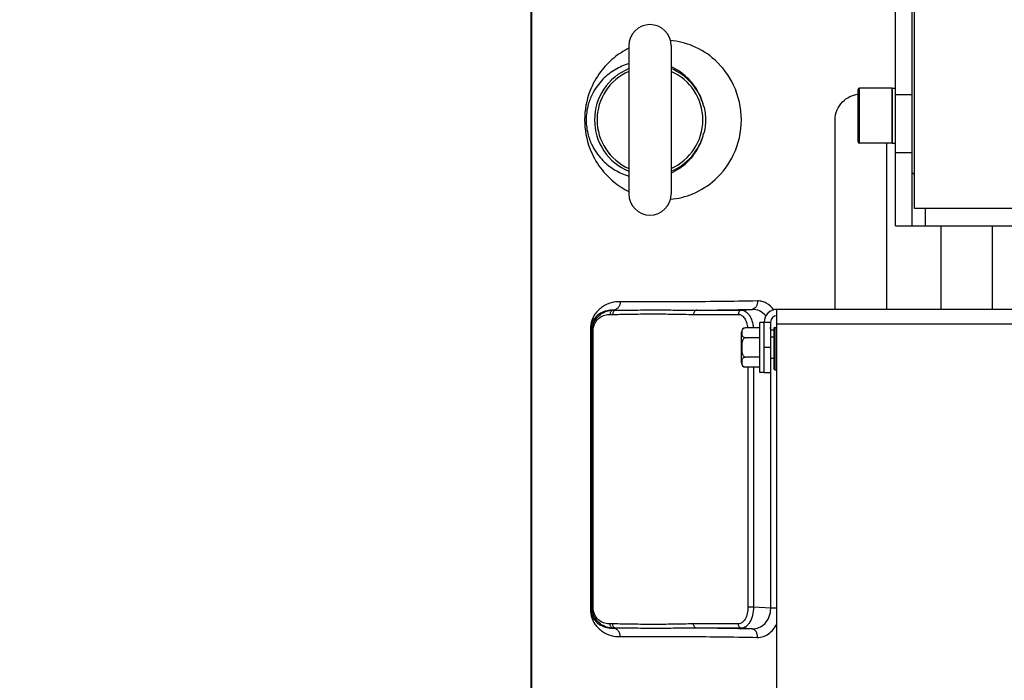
# Model space of a CAD drawing. Extents: x 0 to 2037, y -777 to 1557.
# Tile 20 of 65: x 342 to 458, y 523 to 601. Entities that reach past the tile are written whole.
import ezdxf

# ---------------------------------------------------------------- set-up
doc = ezdxf.new("R2010")
doc.units = 0
doc.header["$LTSCALE"] = 65.395
doc.layers.get('0').update_dxf_attribs({"linetype": 'CONTINUOUS'})
doc.layers.add('3_ALL_AXES', color=7, linetype='CONTINUOUS')
doc.styles.get("Standard").update_dxf_attribs({"font": 'arial.ttf'})
doc.dimstyles.new('DIMSTYLE_1', dxfattribs={"dimtxt": 8, "dimasz": 3, "dimexe": 2, "dimexo": 1.5, "dimgap": 2, "dimtad": 1, "dimdec": 1, "dimlfac": 2, "dimtxsty": 'STANDARD', "dimblk": '_ARROW_FILLED', "dimblk1": '_ARROW_FILLED', "dimblk2": '_ARROW_FILLED', "dimcen": 0.09, "dimazin": 3, "dimtp": 0.8, "dimtm": 0.8, "dimtfac": 1, "dimtdec": 65535, "dimtofl": 0, "dimtmove": 0, "dimatfit": 3, "dimtolj": 1})

# ---------------------------------------------------------------- blocks, each defined once
blk = doc.blocks.new('_ARROW_FILLED')
at = {"color": 0, "linetype": 'BYBLOCK'}
blk.add_solid([(0, 0), (-1, 0.25), (-1, -0.25)], dxfattribs=at)
blk = doc.blocks.new('*D7')
at = {"color": 2, "linetype": 'CONTINUOUS'}
for p, q in [((123.81, 476.83), (123.81, 722.06)), ((123.81, 720.06), (305.06, 720.06)), ((486.31, 720.06), (305.06, 720.06))]:
    blk.add_line(p, q, dxfattribs=at)
at = {"color": 2, "linetype": 'CONTINUOUS', "xscale": 3, "yscale": 3, "zscale": 3, "rotation": 180}
blk.add_blockref('_ARROW_FILLED', (123.81, 720.06), dxfattribs=at)
at = {"color": 2, "linetype": 'CONTINUOUS', "xscale": 3, "yscale": 3, "zscale": 3}
blk.add_blockref('_ARROW_FILLED', (486.31, 720.06), dxfattribs=at)
at = {"color": 2, "linetype": 'CONTINUOUS', "insert": (305.06, 730.06), "char_height": 8, "width": 7.4349, "attachment_point": 2}
blk.add_mtext('A', dxfattribs=at)

msp = doc.modelspace()

# ---------------------------------------------------------------- linework, layer by layer
at = {"color": 7, "linetype": 'CONTINUOUS'}
for p, q in [((447.307, 576.328), (447.307, 634.118)), ((402.255, 481.296), (402.255, 602.828)), ((413.807, 597.578), (413.807, 580.078)), ((418.807, 597.578), (418.807, 580.078)), ((440.907, 586.228), (440.907, 592.428)), ((444.907, 592.578), (441.057, 592.578)), ((444.907, 586.078), (444.907, 592.578)), ((445.307, 591.808), (447.307, 591.808)), ((438.189, 566.453), (438.189, 588.828)), ((444.907, 586.078), (441.057, 586.078)), ((444.289, 566.453), (444.289, 586.078)), ((447.307, 582.618), (447.557, 582.368)), ((445.307, 576.328), (483.807, 576.328)), ((450.726, 566.453), (450.726, 576.328)), ((456.799, 566.453), (456.799, 576.328)), ((430.557, 564.953), (430.557, 558.953)), ((431.057, 564.328), (430.957, 564.228)), ((431.057, 564.328), (431.057, 559.328)), ((431.057, 564.328), (431.307, 564.328)), ((430.557, 563.203), (430.957, 563.203)), ((430.957, 564.228), (430.957, 559.428)), ((430.557, 560.703), (430.957, 560.703)), ((430.557, 558.953), (429.807, 558.953)), ((431.057, 559.328), (430.957, 559.428)), ((431.057, 559.328), (431.307, 559.328))]:
    msp.add_line(p, q, dxfattribs=at)
at = {"color": 3, "linetype": 'CONTINUOUS'}
for p, q in [((445.307, 576.328), (445.307, 603.868)), ((431.307, 472.453), (431.307, 566.453)), ((483.307, 566.453), (431.307, 566.453)), ((429.807, 558.953), (429.807, 564.953))]:
    msp.add_line(p, q, dxfattribs=at)
at = {"color": 9, "linetype": 'CONTINUOUS'}
for p, q in [((402.358, 481.194), (402.358, 602.828)), ((441.057, 586.078), (441.057, 592.578)), ((445.307, 584.959), (447.307, 584.959)), ((448.807, 578.368), (448.807, 576.328)), ((411.593, 565.858), (411.903, 565.858)), ((411.973, 566.361), (411.978, 566.357)), ((412.287, 566.357), (411.973, 566.361)), ((411.978, 566.357), (412.287, 566.357)), ((421.455, 565.858), (426.742, 565.858)), ((421.839, 566.357), (427.127, 566.357)), ((427.127, 566.357), (428.386, 566.445)), ((429.807, 564.953), (430.557, 564.953)), ((483.307, 564.703), (431.307, 564.703)), ((409.263, 564.107), (409.263, 531.05)), ((409.263, 564.107), (409.346, 564.107)), ((409.346, 564.107), (409.346, 531.05)), ((409.346, 564.107), (409.504, 563.956)), ((409.504, 531.2), (409.504, 563.956)), ((409.504, 563.956), (409.594, 563.956)), ((409.594, 531.2), (409.594, 563.956)), ((430.557, 564.006), (430.57, 564.006)), ((430.57, 563.203), (430.57, 564.006)), ((430.957, 564.006), (430.57, 564.006)), ((430.557, 561.953), (429.807, 561.953)), ((427.887, 559.644), (427.887, 531.292)), ((428.547, 559.644), (428.547, 531.292)), ((430.57, 531.15), (430.57, 560.703)), ((409.263, 531.05), (409.346, 531.05)), ((409.504, 531.2), (409.346, 531.05)), ((409.504, 531.2), (409.594, 531.2)), ((428.547, 531.292), (427.887, 531.292)), ((430.57, 531.15), (428.547, 531.292)), ((431.307, 531.15), (430.57, 531.15)), ((411.903, 529.299), (411.593, 529.299)), ((411.978, 528.8), (411.973, 528.796)), ((411.973, 528.796), (412.287, 528.8)), ((412.287, 528.8), (411.978, 528.8)), ((426.742, 529.299), (421.455, 529.299)), ((427.127, 528.8), (421.839, 528.8)), ((428.386, 528.712), (427.127, 528.8))]:
    msp.add_line(p, q, dxfattribs=at)
at = {"color": 7, "linetype": 'CONTINUOUS'}
for centre, radius, start, end in [((416.307, 597.578), 2.5, 0, 180), ((416.307, 588.828), 6.552, 112.43138, 247.56865), ((416.307, 588.828), 6.25, 113.58261, 246.41739), ((416.307, 588.828), 6.552, 14.61539, 67.56476), ((416.307, 588.828), 6.25, 293.58261, 66.41739), ((441.057, 592.428), 0.15, 90, 180), ((416.307, 588.828), 6.552, 292.43525, 345.38474), ((441.057, 586.228), 0.15, 180, 270), ((416.307, 580.078), 2.5, 180, 360), ((431.307, 564.953), 0.75, 90, 180)]:
    msp.add_arc(centre, radius, start, end, dxfattribs=at)
at = {"color": 9, "linetype": 'CONTINUOUS'}
for centre, radius, start, end in [((413.934, 1396.269), 829.95, 270.545768, 270.997739), ((427.882, 564.063), 2.688, 358.79329, 5.71035), ((414.566, -254.204), 783.038, 88.988722, 89.467771)]:
    msp.add_arc(centre, radius, start, end, dxfattribs=at)
at = {"color": 3, "linetype": 'CONTINUOUS'}
msp.add_arc((431.307, 564.953), 1.5, 90, 180, dxfattribs=at)
at = {"color": 9, "linetype": 'CONTINUOUS'}
for points, knots in [([(418.723, 579.447), (419.63, 579.531), (421.555, 580.01), (424.281, 581.745), (426.517, 584.766), (427.426, 588.828), (426.517, 592.89), (424.281, 595.912), (421.555, 597.647), (419.63, 598.125), (418.723, 598.21)], [0, 0, 0, 0, 0.0995763, 0.2130447, 0.3466491, 0.5, 0.653351, 0.7869553, 0.9004237, 1, 1, 1, 1]), ([(413.806, 597.29), (413.174, 596.975), (411.938, 596.174), (410.314, 594.47), (408.958, 592.013), (408.367, 588.828), (408.958, 585.644), (410.314, 583.186), (411.938, 581.483), (413.174, 580.682), (413.806, 580.367)], [0, 0, 0, 0, 0.1015574, 0.2096058, 0.3352397, 0.4999987, 0.6647596, 0.7903942, 0.8984425, 1, 1, 1, 1]), ([(413.807, 595.459), (413.244, 595.292), (412.133, 594.808), (410.913, 593.853), (410.056, 592.847), (409.442, 591.854), (408.914, 590.507), (408.682, 588.828), (408.914, 587.15), (409.442, 585.803), (410.056, 584.81), (410.913, 583.804), (412.133, 582.849), (413.244, 582.365), (413.807, 582.198)], [0, 0, 0, 0, 0.0988791, 0.2016737, 0.2578709, 0.3208638, 0.3974525, 0.4999979, 0.6025452, 0.6791356, 0.7421289, 0.7983262, 0.9011208, 1, 1, 1, 1]), ([(422.647, 590.482), (422.494, 591.099), (422.048, 592.208), (421.055, 593.542), (419.964, 594.485), (419.188, 594.93), (418.807, 595.106)], [0, 0, 0, 0, 0.307399, 0.569562, 0.7970552, 1, 1, 1, 1]), ([(418.807, 582.551), (419.188, 582.726), (419.964, 583.172), (421.055, 584.115), (422.048, 585.448), (422.494, 586.558), (422.647, 587.175)], [0, 0, 0, 0, 0.2029446, 0.4304377, 0.6926007, 1, 1, 1, 1]), ([(412.799, 567.359), (412.434, 567.364), (411.693, 567.271), (410.622, 566.79), (409.841, 566.028), (409.367, 565.087), (409.263, 564.459), (409.263, 564.107)], [0, 0, 0, 0, 0.2051236, 0.4133002, 0.6501705, 0.8020813, 1, 1, 1, 1]), ([(412.799, 567.359), (412.798, 567.234), (412.757, 566.987), (412.579, 566.664), (412.308, 566.435), (412.084, 566.369), (411.973, 566.361)], [0, 0, 0, 0, 0.2643808, 0.5209614, 0.7654494, 1, 1, 1, 1]), ([(429.018, 567.443), (426.042, 567.391), (420.635, 567.322), (415.228, 567.326), (412.799, 567.359)], [0, 0, 0, 0, 0.5505832, 1, 1, 1, 1]), ([(429.018, 567.443), (429.019, 567.319), (428.992, 567.079), (428.862, 566.761), (428.658, 566.527), (428.474, 566.453), (428.386, 566.445)], [0, 0, 0, 0, 0.2900529, 0.5587715, 0.7938402, 1, 1, 1, 1]), ([(430.952, 566.41), (430.712, 566.724), (430.265, 567.128), (429.556, 567.404), (429.194, 567.446), (429.018, 567.443)], [0, 0, 0, 0, 0.5242209, 0.7662398, 1, 1, 1, 1]), ([(411.973, 566.361), (411.716, 566.37), (411.195, 566.324), (410.431, 566.034), (409.847, 565.548), (409.443, 564.883), (409.345, 564.396), (409.346, 564.107)], [0, 0, 0, 0, 0.2001906, 0.4012781, 0.6274213, 0.7750889, 1, 1, 1, 1]), ([(409.504, 563.956), (409.504, 564.158), (409.554, 564.548), (409.817, 565.218), (410.352, 565.846), (411.148, 566.264), (411.707, 566.354), (411.978, 566.357)], [0, 0, 0, 0, 0.1583155, 0.3058763, 0.5621275, 0.78735, 1, 1, 1, 1]), ([(409.594, 563.956), (409.594, 564.132), (409.641, 564.465), (409.877, 565.011), (410.323, 565.492), (410.952, 565.796), (411.385, 565.858), (411.593, 565.858)], [0, 0, 0, 0, 0.1721349, 0.3254084, 0.5784673, 0.7957383, 1, 1, 1, 1]), ([(411.978, 566.357), (411.926, 566.353), (411.819, 566.319), (411.648, 566.162), (411.593, 565.978), (411.593, 565.858)], [0, 0, 0, 0, 0.2285776, 0.4720697, 1, 1, 1, 1]), ([(412.287, 566.357), (412.235, 566.353), (412.129, 566.319), (411.957, 566.162), (411.903, 565.978), (411.903, 565.858)], [0, 0, 0, 0, 0.2285775, 0.4720696, 1, 1, 1, 1]), ([(411.903, 565.858), (412.699, 565.858), (414.291, 565.893), (416.679, 565.927), (419.067, 565.893), (420.659, 565.858), (421.455, 565.858)], [0, 0, 0, 0, 0.2500028, 0.5000001, 0.7499973, 1, 1, 1, 1]), ([(412.287, 566.357), (413.055, 566.354), (414.61, 566.374), (416.97, 566.394), (419.386, 566.373), (421.016, 566.354), (421.839, 566.357)], [0, 0, 0, 0, 0.2412116, 0.4883137, 0.7412784, 1, 1, 1, 1]), ([(421.839, 566.357), (421.788, 566.353), (421.681, 566.319), (421.509, 566.162), (421.455, 565.978), (421.455, 565.858)], [0, 0, 0, 0, 0.2285776, 0.4720697, 1, 1, 1, 1]), ([(427.127, 566.357), (427.075, 566.353), (426.968, 566.319), (426.797, 566.162), (426.742, 565.978), (426.742, 565.858)], [0, 0, 0, 0, 0.2285776, 0.4720697, 1, 1, 1, 1]), ([(426.742, 565.858), (426.876, 565.858), (427.17, 565.76), (427.508, 565.397), (427.753, 564.88), (427.839, 564.478), (427.864, 564.263)], [0, 0, 0, 0, 0.1911163, 0.4178018, 0.6908728, 1, 1, 1, 1]), ([(427.127, 566.357), (427.209, 566.357), (427.381, 566.329), (427.624, 566.208), (427.849, 566.015), (428.131, 565.656), (428.394, 565.066), (428.497, 564.542), (428.525, 564.263)], [0, 0, 0, 0, 0.0912772, 0.1885445, 0.2959303, 0.4154815, 0.6899092, 1, 1, 1, 1]), ([(429.998, 565.685), (429.796, 565.926), (429.3, 566.319), (428.68, 566.452), (428.386, 566.445)], [0, 0, 0, 0, 0.5168838, 1, 1, 1, 1]), ([(409.263, 531.05), (409.263, 530.698), (409.367, 530.07), (409.841, 529.129), (410.622, 528.367), (411.693, 527.886), (412.434, 527.793), (412.799, 527.798)], [0, 0, 0, 0, 0.1979111, 0.3498218, 0.5866949, 0.794874, 1, 1, 1, 1]), ([(409.346, 531.05), (409.345, 530.761), (409.443, 530.274), (409.847, 529.609), (410.431, 529.123), (411.195, 528.833), (411.716, 528.786), (411.973, 528.796)], [0, 0, 0, 0, 0.2249009, 0.3725714, 0.5987176, 0.7998073, 1, 1, 1, 1]), ([(411.978, 528.8), (411.707, 528.802), (411.148, 528.893), (410.352, 529.311), (409.817, 529.938), (409.554, 530.609), (409.504, 530.999), (409.504, 531.2)], [0, 0, 0, 0, 0.21265, 0.4378725, 0.6941237, 0.8416845, 1, 1, 1, 1]), ([(411.593, 529.299), (411.385, 529.299), (410.952, 529.36), (410.323, 529.665), (409.877, 530.145), (409.641, 530.691), (409.594, 531.025), (409.594, 531.2)], [0, 0, 0, 0, 0.2042617, 0.4215327, 0.6745916, 0.8278651, 1, 1, 1, 1]), ([(427.887, 531.292), (427.887, 531.036), (427.835, 530.547), (427.633, 529.985), (427.393, 529.635), (427.194, 529.446), (426.975, 529.327), (426.818, 529.299), (426.742, 529.299)], [0, 0, 0, 0, 0.3070026, 0.5838282, 0.7046495, 0.8125692, 0.9095122, 1, 1, 1, 1]), ([(428.547, 531.292), (428.544, 530.972), (428.473, 530.362), (428.221, 529.661), (427.924, 529.223), (427.681, 528.986), (427.412, 528.836), (427.219, 528.8), (427.127, 528.8)], [0, 0, 0, 0, 0.3085686, 0.5866623, 0.7076432, 0.815203, 0.9111393, 1, 1, 1, 1]), ([(428.386, 528.712), (428.659, 528.705), (429.231, 528.818), (429.965, 529.341), (430.469, 530.16), (430.577, 530.817), (430.57, 531.15)], [0, 0, 0, 0, 0.2255951, 0.4651491, 0.7247997, 1, 1, 1, 1]), ([(411.978, 528.8), (411.926, 528.804), (411.819, 528.838), (411.648, 528.994), (411.593, 529.179), (411.593, 529.299)], [0, 0, 0, 0, 0.2285775, 0.4720696, 1, 1, 1, 1]), ([(421.455, 529.299), (420.659, 529.299), (419.067, 529.263), (416.679, 529.229), (414.291, 529.263), (412.699, 529.299), (411.903, 529.299)], [0, 0, 0, 0, 0.2500027, 0.4999999, 0.7499972, 1, 1, 1, 1]), ([(412.287, 528.8), (412.235, 528.804), (412.129, 528.838), (411.957, 528.994), (411.903, 529.179), (411.903, 529.299)], [0, 0, 0, 0, 0.2285776, 0.4720697, 1, 1, 1, 1]), ([(412.799, 527.798), (412.798, 527.922), (412.757, 528.17), (412.579, 528.492), (412.308, 528.722), (412.084, 528.788), (411.973, 528.796)], [0, 0, 0, 0, 0.2643808, 0.5209614, 0.7654495, 1, 1, 1, 1]), ([(421.839, 528.8), (421.016, 528.803), (419.386, 528.783), (416.97, 528.763), (414.61, 528.783), (413.055, 528.803), (412.287, 528.8)], [0, 0, 0, 0, 0.2587217, 0.5116863, 0.7587884, 1, 1, 1, 1]), ([(421.839, 528.8), (421.788, 528.804), (421.681, 528.838), (421.509, 528.994), (421.455, 529.179), (421.455, 529.299)], [0, 0, 0, 0, 0.2285776, 0.4720697, 1, 1, 1, 1]), ([(427.127, 528.8), (427.075, 528.804), (426.968, 528.838), (426.797, 528.994), (426.742, 529.179), (426.742, 529.299)], [0, 0, 0, 0, 0.2285776, 0.4720697, 1, 1, 1, 1]), ([(429.018, 527.713), (429.019, 527.837), (428.992, 528.077), (428.862, 528.396), (428.658, 528.63), (428.474, 528.704), (428.386, 528.712)], [0, 0, 0, 0, 0.2900528, 0.5587713, 0.7938401, 1, 1, 1, 1]), ([(429.018, 527.713), (429.241, 527.71), (429.702, 527.78), (430.343, 528.106), (430.903, 528.631), (431.187, 529.079), (431.308, 529.323)], [0, 0, 0, 0, 0.226787, 0.4654629, 0.7226174, 1, 1, 1, 1]), ([(412.799, 527.798), (415.228, 527.83), (420.635, 527.835), (426.042, 527.766), (429.018, 527.713)], [0, 0, 0, 0, 0.4494168, 1, 1, 1, 1])]:
    msp.add_open_spline(points, degree=3, knots=knots, dxfattribs=at)
at = {"color": 7, "linetype": 'CONTINUOUS'}
for points, knots in [([(438.189, 588.828), (438.189, 589.228), (438.346, 590.014), (438.986, 590.98), (439.877, 591.623), (440.565, 591.819), (440.906, 591.856)], [0, 0, 0, 0, 0.2704816, 0.5265076, 0.7674001, 1, 1, 1, 1]), ([(422.647, 590.482), (422.787, 589.943), (422.963, 588.828), (422.787, 587.713), (422.647, 587.175)], [0, 0, 0, 0, 0.5, 1, 1, 1, 1])]:
    msp.add_open_spline(points, degree=3, knots=knots, dxfattribs=at)
at = {"layer": '3_ALL_AXES', "color": 7, "linetype": 'CONTINUOUS'}
for p, q in [((447.557, 578.368), (447.557, 638.368)), ((444.907, 592.578), (445.307, 592.578)), ((444.907, 592.527), (444.907, 586.129)), ((444.907, 586.078), (445.307, 586.078)), ((479.182, 578.368), (447.557, 578.368)), ((429.307, 559.003), (429.307, 564.903)), ((429.807, 564.903), (429.307, 564.903)), ((427.107, 560.144), (427.107, 563.763)), ((429.307, 564.263), (427.607, 564.263)), ((429.307, 563.108), (427.607, 563.108)), ((429.307, 560.799), (427.607, 560.799)), ((429.307, 559.644), (427.607, 559.644)), ((429.807, 559.003), (429.307, 559.003))]:
    msp.add_line(p, q, dxfattribs=at)
for centre, start, end in [((427.607, 563.763), 90, 180), ((427.607, 560.144), 180, 269.99983)]:
    msp.add_arc(centre, 0.5, start, end, dxfattribs=at)
for points, knots in [([(427.145, 563.705), (427.144, 563.647), (427.149, 563.53), (427.193, 563.348), (427.333, 563.16), (427.508, 563.108), (427.607, 563.108)], [0, 0, 0, 0, 0.2040807, 0.4133925, 0.6529462, 1, 1, 1, 1]), ([(427.607, 564.263), (427.513, 564.263), (427.346, 564.216), (427.204, 564.043), (427.154, 563.871), (427.145, 563.76), (427.145, 563.705)], [0, 0, 0, 0, 0.3473393, 0.5892909, 0.7979706, 1, 1, 1, 1]), ([(427.607, 563.108), (427.551, 563.108), (427.438, 563.066), (427.326, 562.937), (427.251, 562.785), (427.188, 562.569), (427.152, 562.29), (427.141, 561.954), (427.152, 561.617), (427.187, 561.338), (427.251, 561.122), (427.325, 560.97), (427.438, 560.84), (427.551, 560.799), (427.607, 560.799)], [0, 0, 0, 0, 0.0622163, 0.1247372, 0.1872853, 0.2498498, 0.3748646, 0.4999363, 0.6250079, 0.7500304, 0.8125943, 0.8751544, 0.9377063, 1, 1, 1, 1]), ([(427.607, 560.799), (427.512, 560.799), (427.345, 560.752), (427.203, 560.577), (427.154, 560.405), (427.145, 560.293), (427.145, 560.238)], [0, 0, 0, 0, 0.3473231, 0.5890916, 0.7978145, 1, 1, 1, 1]), ([(427.145, 560.238), (427.144, 560.181), (427.15, 560.064), (427.194, 559.883), (427.334, 559.695), (427.509, 559.644), (427.607, 559.644)], [0, 0, 0, 0, 0.203935, 0.4131998, 0.6529266, 1, 1, 1, 1])]:
    msp.add_open_spline(points, degree=3, knots=knots, dxfattribs=at)

# ---------------------------------------------------------------- dimensions: what is measured, and where the dimension line sits
at = {"color": 2, "linetype": 'CONTINUOUS'}
dim = msp.add_linear_dim(base=(123.807, 720.061), p1=(486.307, 735.769), p2=(123.807, 475.328), angle=180, text='A', dimstyle='DIMSTYLE_1', dxfattribs=at)
dim.commit()
dim.dimension.update_dxf_attribs({"geometry": '*D7', "text_midpoint": (305.027, 720.061), "dimtype": 160})

doc.saveas('drawing.dxf')
